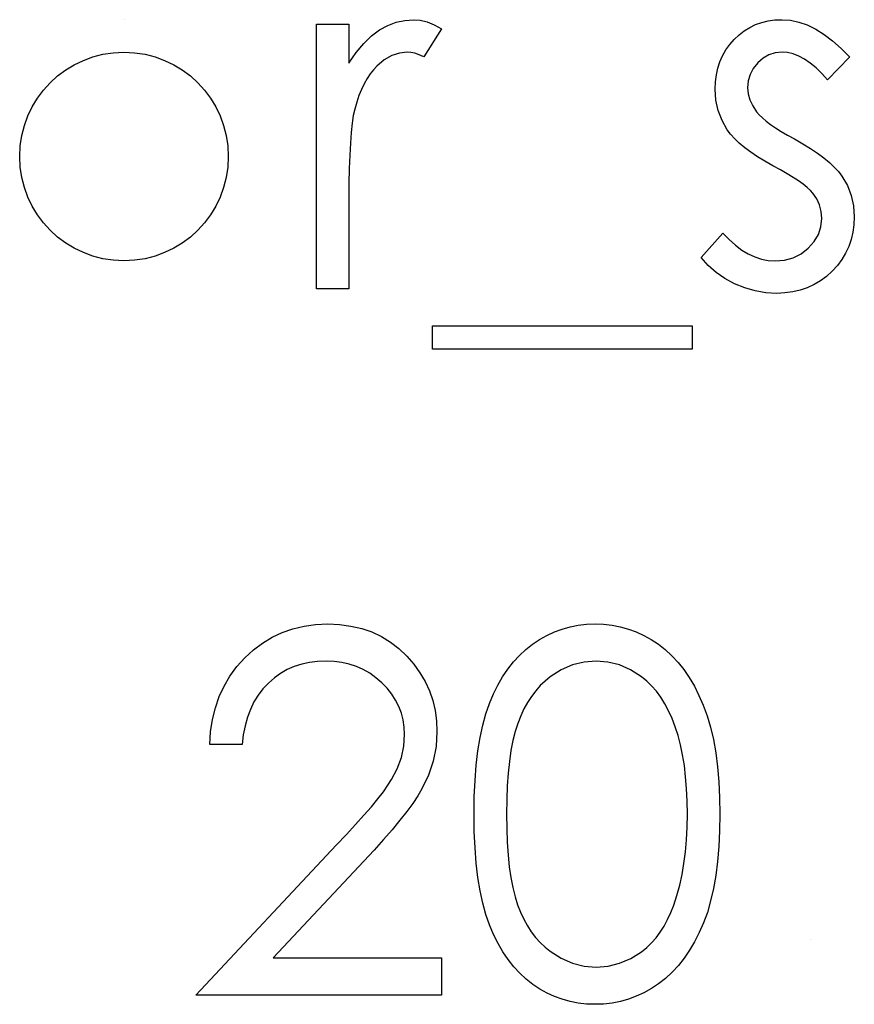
# Model space of a CAD drawing. Header units: inches. Extents: x 1694 to 2505, y -239 to -56.
# Tile 248 of 256: x 1863.348 to 1863.666, y -89.509 to -89.134. Entities that reach past the tile are written whole.
import ezdxf

# ---------------------------------------------------------------- set-up
doc = ezdxf.new("R2010")
doc.units = ezdxf.units.IN
doc.header["$LTSCALE"] = 0.5
doc.header["$MEASUREMENT"] = 0

msp = doc.modelspace()

# ---------------------------------------------------------------- linework, layer by layer
at = {"color": 7, "linetype": 'Continuous'}
for p, q in [((1863.388231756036, -89.13388402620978), (1863.388231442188, -89.13388402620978)), ((1863.461488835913, -89.13565063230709), (1863.473856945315, -89.13565063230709)), ((1863.461490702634, -89.23634717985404), (1863.461490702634, -89.13565063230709)), ((1863.473856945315, -89.13565063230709), (1863.473856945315, -89.15047356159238)), ((1863.488679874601, -89.13609228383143), (1863.491881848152, -89.13485013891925)), ((1863.491881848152, -89.13485013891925), (1863.495111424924, -89.13413245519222)), ((1863.495111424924, -89.13413245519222), (1863.498423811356, -89.13388402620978)), ((1863.498423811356, -89.13388402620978), (1863.500990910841, -89.13410485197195)), ((1863.500990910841, -89.13410485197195), (1863.503640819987, -89.13473972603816)), ((1863.503640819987, -89.13473972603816), (1863.506373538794, -89.13581625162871)), ((1863.506373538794, -89.13581625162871), (1863.509189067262, -89.1373344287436)), ((1863.626585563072, -89.13683757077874), (1863.628793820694, -89.13576104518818)), ((1863.628793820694, -89.13576104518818), (1863.631140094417, -89.13493294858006)), ((1863.631140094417, -89.13493294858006), (1863.633596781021, -89.13435328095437)), ((1863.633596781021, -89.13435328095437), (1863.636163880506, -89.13399443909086)), ((1863.636163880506, -89.13399443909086), (1863.638868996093, -89.13388402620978)), ((1863.638868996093, -89.13388402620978), (1863.642070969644, -89.13410485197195)), ((1863.642070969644, -89.13410485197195), (1863.645272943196, -89.13476732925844)), ((1863.645272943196, -89.13476732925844), (1863.648502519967, -89.13589906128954)), ((1863.648502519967, -89.13589906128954), (1863.651732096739, -89.13747244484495)), ((1863.48252435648, -89.14006714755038), (1863.48556071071, -89.13780368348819)), ((1863.48556071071, -89.13780368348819), (1863.488679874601, -89.13609228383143)), ((1863.509189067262, -89.1373344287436), (1863.502398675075, -89.14804447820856)), ((1863.620623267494, -89.14141970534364), (1863.622500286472, -89.13965309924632)), ((1863.622500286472, -89.13965309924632), (1863.624487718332, -89.13813492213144)), ((1863.624487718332, -89.13813492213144), (1863.626585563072, -89.13683757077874)), ((1863.651732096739, -89.13747244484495), (1863.65493407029, -89.1394874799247)), ((1863.65493407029, -89.1394874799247), (1863.658163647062, -89.14194416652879)), ((1863.476672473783, -89.14638828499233), (1863.479570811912, -89.14291027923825)), ((1863.479570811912, -89.14291027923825), (1863.48252435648, -89.14006714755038)), ((1863.617476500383, -89.14542217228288), (1863.618939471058, -89.14335193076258)), ((1863.618939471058, -89.14335193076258), (1863.620623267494, -89.14141970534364)), ((1863.658163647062, -89.14194416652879), (1863.661420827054, -89.14484250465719)), ((1863.473856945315, -89.15047356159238), (1863.476672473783, -89.14638828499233)), ((1863.493123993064, -89.14658150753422), (1863.490198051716, -89.14757522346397)), ((1863.496077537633, -89.14625026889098), (1863.493123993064, -89.14658150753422)), ((1863.497430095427, -89.14636068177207), (1863.496077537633, -89.14625026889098)), ((1863.498948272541, -89.14669192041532), (1863.497430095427, -89.14636068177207)), ((1863.500604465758, -89.147271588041), (1863.498948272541, -89.14669192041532)), ((1863.616234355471, -89.14760282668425), (1863.617476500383, -89.14542217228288)), ((1863.636274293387, -89.14649869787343), (1863.633872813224, -89.147271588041)), ((1863.638868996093, -89.14625026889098), (1863.636274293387, -89.14649869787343)), ((1863.640994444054, -89.1464158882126), (1863.638868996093, -89.14625026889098)), ((1863.643147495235, -89.14691274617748), (1863.640994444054, -89.1464158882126)), ((1863.645300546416, -89.1477408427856), (1863.643147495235, -89.14691274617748)), ((1863.661420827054, -89.14484250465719), (1863.664650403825, -89.14821009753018)), ((1863.487354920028, -89.14923141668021), (1863.48453939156, -89.15155008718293)), ((1863.490198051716, -89.14757522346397), (1863.487354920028, -89.14923141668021)), ((1863.502398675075, -89.14804447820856), (1863.500604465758, -89.147271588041)), ((1863.614440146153, -89.15232297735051), (1863.615213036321, -89.14989389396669)), ((1863.615213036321, -89.14989389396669), (1863.616234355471, -89.14760282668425)), ((1863.629621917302, -89.15033554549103), (1863.627938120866, -89.15246099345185)), ((1863.631636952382, -89.14854133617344), (1863.629621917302, -89.15033554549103)), ((1863.633872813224, -89.147271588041), (1863.631636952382, -89.14854133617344)), ((1863.647481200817, -89.14890017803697), (1863.645300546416, -89.1477408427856)), ((1863.649634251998, -89.15039075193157), (1863.647481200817, -89.14890017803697)), ((1863.65184250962, -89.15221256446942), (1863.649634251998, -89.15039075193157)), ((1863.664646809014, -89.14821009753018), (1863.656259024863, -89.15684990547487)), ((1863.481917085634, -89.15455883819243), (1863.480757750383, -89.15632544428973)), ((1863.483186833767, -89.15295785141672), (1863.481917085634, -89.15455883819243)), ((1863.48453939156, -89.15155008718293), (1863.483186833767, -89.15295785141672)), ((1863.613860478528, -89.1548624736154), (1863.614440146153, -89.15232297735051)), ((1863.626751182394, -89.15472445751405), (1863.626033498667, -89.15718114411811)), ((1863.627938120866, -89.15246099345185), (1863.626751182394, -89.15472445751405)), ((1863.654050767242, -89.15436561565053), (1863.65184250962, -89.15221256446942)), ((1863.656259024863, -89.15684990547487), (1863.654050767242, -89.15436561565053)), ((1863.479653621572, -89.15828527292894), (1863.478632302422, -89.16043832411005)), ((1863.480757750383, -89.15632544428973), (1863.479653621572, -89.15828527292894)), ((1863.613418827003, -89.16030030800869), (1863.613529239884, -89.15751238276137)), ((1863.613529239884, -89.15751238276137), (1863.613860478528, -89.1548624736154)), ((1863.626033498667, -89.15718114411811), (1863.625785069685, -89.15980345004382)), ((1863.478632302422, -89.16043832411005), (1863.477693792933, -89.16275699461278)), ((1863.613694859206, -89.16455120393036), (1863.613418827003, -89.16030030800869)), ((1863.625785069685, -89.15980345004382), (1863.626005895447, -89.16217732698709)), ((1863.626005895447, -89.16217732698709), (1863.626640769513, -89.16446839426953)), ((1863.476838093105, -89.16526888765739), (1863.476065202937, -89.16794640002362)), ((1863.477693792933, -89.16275699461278), (1863.476838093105, -89.16526888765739)), ((1863.614578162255, -89.16852606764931), (1863.613694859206, -89.16455120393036)), ((1863.626640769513, -89.16446839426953), (1863.627717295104, -89.16673185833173)), ((1863.476065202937, -89.16794640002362), (1863.475540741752, -89.17034788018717)), ((1863.616013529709, -89.17230770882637), (1863.614578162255, -89.16852606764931)), ((1863.627717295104, -89.16673185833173), (1863.629207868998, -89.16894011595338)), ((1863.629207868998, -89.16894011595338), (1863.630173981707, -89.17007184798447)), ((1863.475099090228, -89.17330142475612), (1863.474712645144, -89.17680703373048)), ((1863.475540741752, -89.17034788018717), (1863.475099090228, -89.17330142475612)), ((1863.618028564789, -89.17581331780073), (1863.616013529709, -89.17230770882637)), ((1863.630173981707, -89.17007184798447), (1863.631388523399, -89.17123118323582)), ((1863.631388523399, -89.17123118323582), (1863.632823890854, -89.172473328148)), ((1863.632823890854, -89.172473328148), (1863.63450768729, -89.17374307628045)), ((1863.474712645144, -89.17680703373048), (1863.474409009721, -89.18086470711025)), ((1863.619298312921, -89.17749711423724), (1863.618028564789, -89.17581331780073)), ((1863.63450768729, -89.17374307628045), (1863.636439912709, -89.17506803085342)), ((1863.636439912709, -89.17506803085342), (1863.63859296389, -89.17642058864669)), ((1863.63859296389, -89.17642058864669), (1863.640966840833, -89.17785595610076)), ((1863.474409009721, -89.18086470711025), (1863.474160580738, -89.18544684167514)), ((1863.620844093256, -89.17920851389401), (1863.619298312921, -89.17749711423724)), ((1863.622610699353, -89.18091991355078), (1863.620844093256, -89.17920851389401)), ((1863.624653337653, -89.18263131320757), (1863.622610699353, -89.18091991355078)), ((1863.640966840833, -89.17785595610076), (1863.643589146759, -89.1793189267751)), ((1863.643589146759, -89.1793189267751), (1863.64679112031, -89.18114073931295)), ((1863.626972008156, -89.18434271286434), (1863.624653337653, -89.18263131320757)), ((1863.629511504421, -89.18608171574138), (1863.626972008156, -89.18434271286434)), ((1863.64679112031, -89.18114073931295), (1863.649717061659, -89.18293494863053)), ((1863.649717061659, -89.18293494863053), (1863.652394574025, -89.18472915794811)), ((1863.652394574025, -89.18472915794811), (1863.654796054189, -89.18649576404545)), ((1863.474160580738, -89.18544684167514), (1863.473994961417, -89.19058104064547)), ((1863.632327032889, -89.18782071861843), (1863.629511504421, -89.18608171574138)), ((1863.635390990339, -89.18955972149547), (1863.632327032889, -89.18782071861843)), ((1863.654796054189, -89.18649576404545), (1863.65692150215, -89.18826237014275)), ((1863.65692150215, -89.18826237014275), (1863.658798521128, -89.1900013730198)), ((1863.473994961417, -89.19058104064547), (1863.473884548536, -89.1962673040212)), ((1863.638234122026, -89.1911055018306), (1863.635390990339, -89.18955972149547)), ((1863.640801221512, -89.19256847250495), (1863.638234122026, -89.1911055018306)), ((1863.658798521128, -89.1900013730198), (1863.660399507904, -89.19174037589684)), ((1863.660399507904, -89.19174037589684), (1863.661724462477, -89.19345177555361)), ((1863.643119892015, -89.19394863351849), (1863.640801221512, -89.19256847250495)), ((1863.645162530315, -89.19527358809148), (1863.643119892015, -89.19394863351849)), ((1863.646929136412, -89.19654333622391), (1863.645162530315, -89.19527358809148)), ((1863.661724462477, -89.19345177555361), (1863.663767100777, -89.19701259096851)), ((1863.473884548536, -89.1962673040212), (1863.473856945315, -89.20250563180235)), ((1863.648447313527, -89.19775787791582), (1863.646929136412, -89.19654333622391)), ((1863.649689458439, -89.19888960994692), (1863.648447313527, -89.19775787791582)), ((1863.650655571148, -89.19993853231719), (1863.649689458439, -89.19888960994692)), ((1863.663767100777, -89.19701259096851), (1863.665257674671, -89.20079423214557)), ((1863.473856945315, -89.20250563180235), (1863.473856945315, -89.23634717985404)), ((1863.652146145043, -89.20211918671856), (1863.650655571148, -89.19993853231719)), ((1863.653195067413, -89.20443785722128), (1863.652146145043, -89.20211918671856)), ((1863.665257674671, -89.20079423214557), (1863.6661133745, -89.2047966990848)), ((1863.653829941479, -89.20692214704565), (1863.653195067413, -89.20443785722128)), ((1863.654050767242, -89.20954445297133), (1863.653829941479, -89.20692214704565)), ((1863.6661133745, -89.2047966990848), (1863.666417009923, -89.20901999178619)), ((1863.653719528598, -89.21271882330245), (1863.654050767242, -89.20954445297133)), ((1863.666417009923, -89.20901999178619), (1863.666278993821, -89.21200113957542)), ((1863.652753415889, -89.21564476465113), (1863.653719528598, -89.21271882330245)), ((1863.666278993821, -89.21200113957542), (1863.665892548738, -89.21487187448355)), ((1863.608119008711, -89.2244777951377), (1863.616317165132, -89.21514790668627)), ((1863.616317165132, -89.21514790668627), (1863.618691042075, -89.2176321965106)), ((1863.618691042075, -89.2176321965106), (1863.621092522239, -89.2197852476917)), ((1863.648861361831, -89.2209169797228), (1863.651124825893, -89.21840508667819)), ((1863.651124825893, -89.21840508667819), (1863.652753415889, -89.21564476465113)), ((1863.665230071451, -89.2176321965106), (1863.664319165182, -89.22025450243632)), ((1863.665892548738, -89.21487187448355), (1863.665230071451, -89.2176321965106)), ((1863.621092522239, -89.2197852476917), (1863.623549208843, -89.22160706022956)), ((1863.623549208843, -89.22160706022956), (1863.626005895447, -89.22309763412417)), ((1863.646128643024, -89.22304242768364), (1863.648861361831, -89.2209169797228)), ((1863.664319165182, -89.22025450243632), (1863.66310462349, -89.2227939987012)), ((1863.610796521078, -89.22748654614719), (1863.608119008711, -89.2244777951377)), ((1863.626005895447, -89.22309763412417), (1863.628517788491, -89.22425696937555)), ((1863.628517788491, -89.22425696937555), (1863.631084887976, -89.22508506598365)), ((1863.631084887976, -89.22508506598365), (1863.633651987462, -89.22558192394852)), ((1863.633651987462, -89.22558192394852), (1863.636274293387, -89.22574754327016)), ((1863.636274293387, -89.22574754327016), (1863.639835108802, -89.22544390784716)), ((1863.639835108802, -89.22544390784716), (1863.643119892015, -89.22453300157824)), ((1863.643119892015, -89.22453300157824), (1863.646128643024, -89.22304242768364)), ((1863.661669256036, -89.22519547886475), (1863.659957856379, -89.22748654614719)), ((1863.66310462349, -89.2227939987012), (1863.661669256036, -89.22519547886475)), ((1863.613805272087, -89.23016405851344), (1863.610796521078, -89.22748654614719)), ((1863.65797042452, -89.22966720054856), (1863.655789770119, -89.23165463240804)), ((1863.659957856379, -89.22748654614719), (1863.65797042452, -89.22966720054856)), ((1863.61714526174, -89.23251033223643), (1863.613805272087, -89.23016405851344)), ((1863.620816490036, -89.23449776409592), (1863.61714526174, -89.23251033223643)), ((1863.653498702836, -89.23336603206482), (1863.651069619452, -89.23480139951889)), ((1863.655789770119, -89.23165463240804), (1863.653498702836, -89.23336603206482)), ((1863.473856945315, -89.23634717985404), (1863.461490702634, -89.23634717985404)), ((1863.624708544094, -89.23607114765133), (1863.620816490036, -89.23449776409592)), ((1863.628683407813, -89.23720287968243), (1863.624708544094, -89.23607114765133)), ((1863.632741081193, -89.23789296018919), (1863.628683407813, -89.23720287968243)), ((1863.645797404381, -89.23692684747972), (1863.642954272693, -89.23758932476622)), ((1863.648502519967, -89.23598833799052), (1863.645797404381, -89.23692684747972)), ((1863.651069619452, -89.23480139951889), (1863.648502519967, -89.23598833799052)), ((1863.636909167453, -89.23811378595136), (1863.632741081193, -89.23789296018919)), ((1863.640000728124, -89.23797576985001), (1863.636909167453, -89.23811378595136)), ((1863.642954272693, -89.23758932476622), (1863.640000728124, -89.23797576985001)), ((1863.505652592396, -89.25048002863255), (1863.604585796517, -89.25048002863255)), ((1863.505655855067, -89.25931305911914), (1863.505655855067, -89.25048002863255)), ((1863.604585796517, -89.25048002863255), (1863.604585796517, -89.25931305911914)), ((1863.604585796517, -89.25931305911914), (1863.505655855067, -89.25931305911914)), ((1863.456770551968, -89.36484805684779), (1863.461187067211, -89.36424078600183)), ((1863.461187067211, -89.36424078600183), (1863.465796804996, -89.36404756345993)), ((1863.465796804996, -89.36404756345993), (1863.470323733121, -89.36424078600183)), ((1863.470323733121, -89.36424078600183), (1863.474657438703, -89.36482045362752)), ((1863.558129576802, -89.36512408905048), (1863.561221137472, -89.36451681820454)), ((1863.561221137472, -89.36451681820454), (1863.564367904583, -89.364157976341)), ((1863.564367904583, -89.364157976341), (1863.567625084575, -89.36404756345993)), ((1863.567625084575, -89.36404756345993), (1863.570909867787, -89.364157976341)), ((1863.570909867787, -89.364157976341), (1863.574139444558, -89.36451681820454)), ((1863.574139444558, -89.36451681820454), (1863.577258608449, -89.36512408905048)), ((1863.444652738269, -89.36909895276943), (1863.448489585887, -89.36727714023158)), ((1863.448489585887, -89.36727714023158), (1863.452547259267, -89.36586937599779)), ((1863.452547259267, -89.36586937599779), (1863.456770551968, -89.36484805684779)), ((1863.474657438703, -89.36482045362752), (1863.478742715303, -89.3657589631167)), ((1863.478742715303, -89.3657589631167), (1863.482634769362, -89.36708391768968)), ((1863.482634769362, -89.36708391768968), (1863.486278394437, -89.36882292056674)), ((1863.546536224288, -89.36995465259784), (1863.549324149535, -89.3683812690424)), ((1863.549324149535, -89.3683812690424), (1863.552167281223, -89.36705631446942)), ((1863.552167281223, -89.36705631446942), (1863.555120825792, -89.36597978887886)), ((1863.555120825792, -89.36597978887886), (1863.558129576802, -89.36512408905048)), ((1863.577258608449, -89.36512408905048), (1863.580322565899, -89.36597978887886)), ((1863.580322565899, -89.36597978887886), (1863.583303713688, -89.36705631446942)), ((1863.583303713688, -89.36705631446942), (1863.586202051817, -89.3683812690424)), ((1863.586202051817, -89.3683812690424), (1863.589045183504, -89.36995465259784)), ((1863.437475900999, -89.37392951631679), (1863.440981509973, -89.37130721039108)), ((1863.440981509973, -89.37130721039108), (1863.444652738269, -89.36909895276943)), ((1863.486278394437, -89.36882292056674), (1863.489701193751, -89.37092076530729)), ((1863.489701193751, -89.37092076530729), (1863.492930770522, -89.37337745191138)), ((1863.541236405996, -89.37379150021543), (1863.543831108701, -89.37174886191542)), ((1863.543831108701, -89.37174886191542), (1863.546536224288, -89.36995465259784)), ((1863.589045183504, -89.36995465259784), (1863.591777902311, -89.3717764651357)), ((1863.591777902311, -89.3717764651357), (1863.594400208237, -89.37381910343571)), ((1863.434191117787, -89.37696587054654), (1863.437475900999, -89.37392951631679)), ((1863.492930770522, -89.37337745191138), (1863.495911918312, -89.37624818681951)), ((1863.538807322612, -89.37602736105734), (1863.541236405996, -89.37379150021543)), ((1863.594400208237, -89.37381910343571), (1863.596912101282, -89.37613777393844)), ((1863.431182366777, -89.38030586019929), (1863.434191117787, -89.37696587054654)), ((1863.455887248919, -89.37936735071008), (1863.453071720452, -89.38027825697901)), ((1863.458840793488, -89.3787048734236), (1863.455887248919, -89.37936735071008)), ((1863.461932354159, -89.37831842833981), (1863.458840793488, -89.3787048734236)), ((1863.46516193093, -89.37818041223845), (1863.461932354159, -89.37831842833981)), ((1863.468253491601, -89.37831842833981), (1863.46516193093, -89.37818041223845)), ((1863.47120703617, -89.3787048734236), (1863.468253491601, -89.37831842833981)), ((1863.474022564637, -89.37933974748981), (1863.47120703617, -89.3787048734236)), ((1863.476755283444, -89.38025065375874), (1863.474022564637, -89.37933974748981)), ((1863.495911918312, -89.37624818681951), (1863.498617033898, -89.37936735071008)), ((1863.498617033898, -89.37936735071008), (1863.500935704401, -89.382624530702)), ((1863.534418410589, -89.38121676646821), (1863.53654385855, -89.3785116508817)), ((1863.53654385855, -89.3785116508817), (1863.538807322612, -89.37602736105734)), ((1863.55904048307, -89.37967098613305), (1863.554761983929, -89.38157560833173)), ((1863.563484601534, -89.37856685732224), (1863.55904048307, -89.37967098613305)), ((1863.568039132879, -89.37818041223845), (1863.563484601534, -89.37856685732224)), ((1863.572538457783, -89.37856685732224), (1863.568039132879, -89.37818041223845)), ((1863.576927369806, -89.37967098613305), (1863.572538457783, -89.37856685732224)), ((1863.581178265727, -89.38157560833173), (1863.576927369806, -89.37967098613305)), ((1863.596912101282, -89.37613777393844), (1863.599258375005, -89.37867727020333)), ((1863.599258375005, -89.37867727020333), (1863.601466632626, -89.38143759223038)), ((1863.428560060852, -89.38386667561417), (1863.431182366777, -89.38030586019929)), ((1863.447854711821, -89.38287295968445), (1863.445453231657, -89.38458435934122)), ((1863.450394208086, -89.38143759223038), (1863.447854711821, -89.38287295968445)), ((1863.453071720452, -89.38027825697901), (1863.450394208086, -89.38143759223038)), ((1863.479349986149, -89.38140998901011), (1863.476755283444, -89.38025065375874)), ((1863.481806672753, -89.3828177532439), (1863.479349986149, -89.38140998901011)), ((1863.484152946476, -89.38450154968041), (1863.481806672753, -89.3828177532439)), ((1863.500935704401, -89.382624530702), (1863.50292313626, -89.38601972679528)), ((1863.53243097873, -89.38417031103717), (1863.534418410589, -89.38121676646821)), ((1863.554761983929, -89.38157560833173), (1863.550593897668, -89.38419791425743)), ((1863.585346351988, -89.38419791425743), (1863.581178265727, -89.38157560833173)), ((1863.601466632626, -89.38143759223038), (1863.603536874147, -89.38447394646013)), ((1863.42632420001, -89.38767592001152), (1863.428560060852, -89.38386667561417)), ((1863.443189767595, -89.38654418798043), (1863.441119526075, -89.3887248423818)), ((1863.445453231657, -89.38458435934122), (1863.443189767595, -89.38654418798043)), ((1863.486388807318, -89.38643377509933), (1863.484152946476, -89.38450154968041)), ((1863.488431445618, -89.38855922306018), (1863.486388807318, -89.38643377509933)), ((1863.50292313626, -89.38601972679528), (1863.504551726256, -89.38952533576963)), ((1863.530581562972, -89.387317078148), (1863.53243097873, -89.38417031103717)), ((1863.548606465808, -89.38577129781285), (1863.54675705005, -89.38753790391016)), ((1863.550593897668, -89.38419791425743), (1863.548606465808, -89.38577129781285)), ((1863.587333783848, -89.38579890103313), (1863.585346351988, -89.38419791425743)), ((1863.589210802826, -89.38762071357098), (1863.587333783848, -89.38579890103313)), ((1863.603536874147, -89.38447394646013), (1863.605469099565, -89.38773112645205)), ((1863.424474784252, -89.39167838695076), (1863.42632420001, -89.38767592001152)), ((1863.441119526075, -89.3887248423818), (1863.439297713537, -89.39112632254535)), ((1863.490170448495, -89.39076748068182), (1863.488431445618, -89.38855922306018)), ((1863.49166102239, -89.39305854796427), (1863.490170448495, -89.39076748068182)), ((1863.504551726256, -89.38952533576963), (1863.505793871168, -89.39319656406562)), ((1863.52737958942, -89.39432829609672), (1863.528897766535, -89.39071227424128)), ((1863.528897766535, -89.39071227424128), (1863.530581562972, -89.387317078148)), ((1863.545018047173, -89.38949773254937), (1863.543417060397, -89.39162318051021)), ((1863.54675705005, -89.38753790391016), (1863.545018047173, -89.38949773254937)), ((1863.591005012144, -89.38966335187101), (1863.589210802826, -89.38762071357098)), ((1863.59266120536, -89.39192681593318), (1863.591005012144, -89.38966335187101)), ((1863.605469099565, -89.38773112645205), (1863.607235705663, -89.39123673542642)), ((1863.422984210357, -89.3959292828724), (1863.424474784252, -89.39167838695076)), ((1863.437696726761, -89.39374862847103), (1863.436316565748, -89.39656415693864)), ((1863.439297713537, -89.39112632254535), (1863.437696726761, -89.39374862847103)), ((1863.492903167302, -89.39548763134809), (1863.49166102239, -89.39305854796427)), ((1863.505793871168, -89.39319656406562), (1863.506704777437, -89.39700580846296)), ((1863.526027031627, -89.39824795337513), (1863.52737958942, -89.39432829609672)), ((1863.541926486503, -89.39391424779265), (1863.540546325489, -89.39639853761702)), ((1863.543417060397, -89.39162318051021), (1863.541926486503, -89.39391424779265)), ((1863.594206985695, -89.39441110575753), (1863.59266120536, -89.39192681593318)), ((1863.595642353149, -89.39711622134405), (1863.594206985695, -89.39441110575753)), ((1863.607235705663, -89.39123673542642), (1863.608891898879, -89.39499077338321)), ((1863.421907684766, -89.40037340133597), (1863.422984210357, -89.3959292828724)), ((1863.436316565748, -89.39656415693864), (1863.435184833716, -89.39960051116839)), ((1863.493841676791, -89.3979995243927), (1863.492903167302, -89.39548763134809)), ((1863.494504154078, -89.40059422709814), (1863.493841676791, -89.3979995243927)), ((1863.506704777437, -89.39700580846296), (1863.507229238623, -89.40092546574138)), ((1863.524840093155, -89.40255405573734), (1863.526027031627, -89.39824795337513)), ((1863.540546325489, -89.39639853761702), (1863.539304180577, -89.39904844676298)), ((1863.596967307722, -89.40001455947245), (1863.595642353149, -89.39711622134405)), ((1863.608891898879, -89.39499077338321), (1863.610354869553, -89.3990208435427)), ((1863.421190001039, -89.40506594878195), (1863.421907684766, -89.40037340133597)), ((1863.435184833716, -89.39960051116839), (1863.434301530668, -89.4028576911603)), ((1863.494918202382, -89.40329934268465), (1863.494504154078, -89.40059422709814)), ((1863.507229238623, -89.40092546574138), (1863.507422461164, -89.40501074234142)), ((1863.538172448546, -89.40189157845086), (1863.537178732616, -89.40498313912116)), ((1863.539304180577, -89.39904844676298), (1863.538172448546, -89.40189157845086)), ((1863.598181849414, -89.4031613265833), (1863.596967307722, -89.40001455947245)), ((1863.610354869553, -89.3990208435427), (1863.611652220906, -89.40338215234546)), ((1863.420858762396, -89.40997932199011), (1863.421190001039, -89.40506594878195)), ((1863.434301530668, -89.4028576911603), (1863.433639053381, -89.40630809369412)), ((1863.495056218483, -89.40611487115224), (1863.494918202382, -89.40329934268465)), ((1863.507422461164, -89.40501074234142), (1863.507063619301, -89.41075221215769)), ((1863.523818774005, -89.40724660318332), (1863.524840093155, -89.40255405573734)), ((1863.537178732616, -89.40498313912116), (1863.536323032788, -89.40843354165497)), ((1863.599258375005, -89.40652891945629), (1863.598181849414, -89.4031613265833)), ((1863.611652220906, -89.40338215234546), (1863.612728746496, -89.40807469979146)), ((1863.433639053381, -89.40630809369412), (1863.433225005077, -89.40997932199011)), ((1863.49475258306, -89.41058659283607), (1863.495056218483, -89.40611487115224)), ((1863.523018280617, -89.41232559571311), (1863.523818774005, -89.40724660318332)), ((1863.536323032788, -89.40843354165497), (1863.53557774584, -89.41221518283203)), ((1863.600224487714, -89.41011733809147), (1863.599258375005, -89.40652891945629)), ((1863.612728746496, -89.40807469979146), (1863.613612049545, -89.41309848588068)), ((1863.433221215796, -89.40997932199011), (1863.420858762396, -89.40997932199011)), ((1863.493841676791, -89.41492029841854), (1863.49475258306, -89.41058659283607)), ((1863.507063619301, -89.41075221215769), (1863.50598709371, -89.41630045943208)), ((1863.522383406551, -89.41779103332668), (1863.523018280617, -89.41232559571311)), ((1863.53557774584, -89.41221518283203), (1863.534998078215, -89.41638326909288)), ((1863.600997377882, -89.41392658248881), (1863.600224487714, -89.41011733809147)), ((1863.613612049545, -89.41309848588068), (1863.614302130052, -89.41845351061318)), ((1863.492295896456, -89.41917119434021), (1863.493841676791, -89.41492029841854)), ((1863.50598709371, -89.41630045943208), (1863.504220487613, -89.42165548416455)), ((1863.534998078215, -89.41638326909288), (1863.53452882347, -89.42088259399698)), ((1863.601659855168, -89.41798425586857), (1863.600997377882, -89.41392658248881)), ((1863.490142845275, -89.42331167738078), (1863.492295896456, -89.41917119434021)), ((1863.521914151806, -89.4236705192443), (1863.522383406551, -89.41779103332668)), ((1863.53452882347, -89.42088259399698), (1863.534197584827, -89.42571315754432)), ((1863.602156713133, -89.42226275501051), (1863.601659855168, -89.41798425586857)), ((1863.614302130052, -89.41845351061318), (1863.614798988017, -89.42416737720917)), ((1863.488735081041, -89.42549233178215), (1863.490142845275, -89.42331167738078)), ((1863.504220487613, -89.42165548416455), (1863.501708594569, -89.42684488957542)), ((1863.521638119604, -89.42990884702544), (1863.521914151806, -89.4236705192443)), ((1863.602543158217, -89.4267620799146), (1863.602156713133, -89.42226275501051)), ((1863.614798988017, -89.42416737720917), (1863.61507502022, -89.43018487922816)), ((1863.484870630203, -89.43065413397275), (1863.486996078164, -89.42794901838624)), ((1863.486996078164, -89.42794901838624), (1863.488735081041, -89.42549233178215)), ((1863.501708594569, -89.42684488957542), (1863.500107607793, -89.4294947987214)), ((1863.534197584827, -89.42571315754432), (1863.533976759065, -89.43093016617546)), ((1863.602736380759, -89.43150983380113), (1863.602543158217, -89.4267620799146)), ((1863.482413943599, -89.43366288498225), (1863.484870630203, -89.43065413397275)), ((1863.500107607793, -89.4294947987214), (1863.498175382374, -89.4323931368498)), ((1863.521553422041, -89.43653361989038), (1863.521638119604, -89.42990884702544)), ((1863.533976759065, -89.43093016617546), (1863.533921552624, -89.43647841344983)), ((1863.602819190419, -89.43647841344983), (1863.602736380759, -89.43150983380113)), ((1863.61507502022, -89.43018487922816), (1863.615185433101, -89.43653361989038)), ((1863.479598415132, -89.43692006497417), (1863.482413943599, -89.43366288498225)), ((1863.495911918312, -89.43551230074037), (1863.493317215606, -89.43882468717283)), ((1863.498175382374, -89.4323931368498), (1863.495911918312, -89.43551230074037)), ((1863.476424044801, -89.4404532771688), (1863.479598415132, -89.43692006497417)), ((1863.493317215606, -89.43882468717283), (1863.490363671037, -89.44241310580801)), ((1863.521638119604, -89.44310318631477), (1863.521555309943, -89.43653361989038)), ((1863.533920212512, -89.43647841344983), (1863.533976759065, -89.44199905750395)), ((1863.602736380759, -89.44144699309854), (1863.602819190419, -89.43647841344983)), ((1863.615185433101, -89.43653361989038), (1863.61507502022, -89.44285475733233)), ((1863.472890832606, -89.44426252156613), (1863.476424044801, -89.4404532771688)), ((1863.490363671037, -89.44241310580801), (1863.487106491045, -89.44619474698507)), ((1863.521914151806, -89.44931391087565), (1863.521638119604, -89.44310318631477)), ((1863.533976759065, -89.44199905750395), (1863.534197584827, -89.44718846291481)), ((1863.602487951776, -89.44624995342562), (1863.602736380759, -89.44144699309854)), ((1863.61507502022, -89.44285475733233), (1863.614798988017, -89.44884465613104)), ((1863.468998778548, -89.44834779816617), (1863.472890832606, -89.44426252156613)), ((1863.487106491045, -89.44619474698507), (1863.48349046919, -89.4501972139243)), ((1863.534197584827, -89.44718846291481), (1863.53452882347, -89.45204662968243)), ((1863.602073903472, -89.45085969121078), (1863.602487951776, -89.44624995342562)), ((1863.415558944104, -89.50537605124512), (1863.468998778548, -89.44834779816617)), ((1863.48349046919, -89.4501972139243), (1863.479543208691, -89.45444810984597)), ((1863.522383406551, -89.455165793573), (1863.521914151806, -89.44931391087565)), ((1863.601521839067, -89.45527620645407), (1863.602073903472, -89.45085969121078)), ((1863.614798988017, -89.44884465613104), (1863.614302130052, -89.45453091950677)), ((1863.479543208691, -89.45444810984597), (1863.445066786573, -89.49124320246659)), ((1863.53452882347, -89.45204662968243), (1863.534970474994, -89.45651835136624)), ((1863.614302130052, -89.45453091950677), (1863.613639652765, -89.45985834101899)), ((1863.523045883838, -89.4606036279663), (1863.522383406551, -89.455165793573)), ((1863.534970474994, -89.45651835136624), (1863.53557774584, -89.46065883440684)), ((1863.600776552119, -89.45949949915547), (1863.601521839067, -89.45527620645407)), ((1863.523873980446, -89.46568262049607), (1863.523045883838, -89.4606036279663)), ((1863.53557774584, -89.46065883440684), (1863.536295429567, -89.46446807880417)), ((1863.599893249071, -89.46355717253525), (1863.600776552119, -89.45949949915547)), ((1863.613639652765, -89.45985834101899), (1863.612756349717, -89.46485452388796)), ((1863.524867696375, -89.47040277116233), (1863.523873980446, -89.46568262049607)), ((1863.536295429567, -89.46446807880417), (1863.537151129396, -89.46791848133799)), ((1863.59881672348, -89.46742162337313), (1863.599893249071, -89.46355717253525)), ((1863.612756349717, -89.46485452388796), (1863.611679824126, -89.46951946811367)), ((1863.537151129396, -89.46791848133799), (1863.538144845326, -89.47101004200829)), ((1863.597602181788, -89.47112045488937), (1863.59881672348, -89.46742162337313)), ((1863.611679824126, -89.46951946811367), (1863.610437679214, -89.47388077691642)), ((1863.526082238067, -89.47473647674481), (1863.524867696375, -89.47040277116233)), ((1863.538144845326, -89.47101004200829), (1863.539276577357, -89.47385317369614)), ((1863.596498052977, -89.47399118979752), (1863.597602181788, -89.47112045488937)), ((1863.527462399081, -89.4786837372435), (1863.526082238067, -89.47473647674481)), ((1863.539276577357, -89.47385317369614), (1863.540518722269, -89.47650308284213)), ((1863.540518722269, -89.47650308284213), (1863.541871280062, -89.47898737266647)), ((1863.593930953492, -89.47918059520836), (1863.595283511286, -89.47666870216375)), ((1863.595283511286, -89.47666870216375), (1863.596498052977, -89.47399118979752)), ((1863.610437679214, -89.47388077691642), (1863.60897470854, -89.47788324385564)), ((1863.529008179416, -89.48232736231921), (1863.527462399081, -89.4786837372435)), ((1863.541871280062, -89.47898737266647), (1863.543361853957, -89.48127843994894)), ((1863.592467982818, -89.48147166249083), (1863.593930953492, -89.47918059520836)), ((1863.60897470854, -89.47788324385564), (1863.607346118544, -89.48160967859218)), ((1863.530719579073, -89.48575016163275), (1863.529008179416, -89.48232736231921)), ((1863.543361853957, -89.48127843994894), (1863.544990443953, -89.48340388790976)), ((1863.544990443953, -89.48340388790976), (1863.54672944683, -89.48536371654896)), ((1863.589155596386, -89.48555693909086), (1863.590866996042, -89.48359711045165)), ((1863.590866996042, -89.48359711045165), (1863.592467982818, -89.48147166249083)), ((1863.607346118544, -89.48160967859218), (1863.605579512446, -89.48508768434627)), ((1863.532568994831, -89.48892453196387), (1863.530719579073, -89.48575016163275)), ((1863.54672944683, -89.48536371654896), (1863.548606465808, -89.4871303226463)), ((1863.548606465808, -89.4871303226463), (1863.550593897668, -89.48873130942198)), ((1863.585373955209, -89.48886932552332), (1863.587333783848, -89.48729594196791)), ((1863.587333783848, -89.48729594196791), (1863.589155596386, -89.48555693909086)), ((1863.603674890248, -89.48834486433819), (1863.601604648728, -89.49138121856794)), ((1863.605579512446, -89.48508768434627), (1863.603674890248, -89.48834486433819)), ((1863.445066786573, -89.49124320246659), (1863.509189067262, -89.49124320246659)), ((1863.509189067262, -89.49124320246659), (1863.509189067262, -89.50537605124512)), ((1863.53455642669, -89.49185047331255), (1863.532568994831, -89.48892453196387)), ((1863.536681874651, -89.49458319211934), (1863.53455642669, -89.49185047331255)), ((1863.550593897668, -89.48873130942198), (1863.554789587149, -89.49138121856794)), ((1863.554789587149, -89.49138121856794), (1863.559095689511, -89.49325823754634)), ((1863.577010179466, -89.49328584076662), (1863.581261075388, -89.49146402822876)), ((1863.581261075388, -89.49146402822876), (1863.585373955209, -89.48886932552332)), ((1863.601604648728, -89.49138121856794), (1863.599396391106, -89.49416914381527)), ((1863.538945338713, -89.49706748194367), (1863.536681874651, -89.49458319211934)), ((1863.559095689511, -89.49325823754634), (1863.563512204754, -89.49438996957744)), ((1863.563512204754, -89.49438996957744), (1863.568039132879, -89.49477641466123)), ((1863.568039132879, -89.49477641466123), (1863.572593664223, -89.49441757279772)), ((1863.572593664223, -89.49441757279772), (1863.577010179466, -89.49328584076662)), ((1863.599396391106, -89.49416914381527), (1863.597022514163, -89.49670864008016)), ((1863.541374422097, -89.4993033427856), (1863.538945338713, -89.49706748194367)), ((1863.543941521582, -89.50131837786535), (1863.541374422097, -89.4993033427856)), ((1863.594510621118, -89.49902731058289), (1863.591860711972, -89.50109755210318)), ((1863.597022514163, -89.49670864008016), (1863.594510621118, -89.49902731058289)), ((1863.546619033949, -89.50308498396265), (1863.543941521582, -89.50131837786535)), ((1863.549379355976, -89.50463076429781), (1863.546619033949, -89.50308498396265)), ((1863.589100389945, -89.50291936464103), (1863.586257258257, -89.50452035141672)), ((1863.591860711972, -89.50109755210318), (1863.589100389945, -89.50291936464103)), ((1863.509189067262, -89.50537605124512), (1863.415558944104, -89.50537605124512)), ((1863.552222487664, -89.5059557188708), (1863.549379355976, -89.50463076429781)), ((1863.555148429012, -89.50700464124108), (1863.552222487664, -89.5059557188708)), ((1863.558129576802, -89.50783273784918), (1863.555148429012, -89.50700464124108)), ((1863.580350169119, -89.50694943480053), (1863.577286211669, -89.50780513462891)), ((1863.583331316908, -89.50584530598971), (1863.580350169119, -89.50694943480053)), ((1863.586257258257, -89.50452035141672), (1863.583331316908, -89.50584530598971)), ((1863.561221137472, -89.50844000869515), (1863.558129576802, -89.50783273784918)), ((1863.564367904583, -89.50879885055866), (1863.561221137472, -89.50844000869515)), ((1863.567625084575, -89.50890926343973), (1863.564367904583, -89.50879885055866)), ((1863.570909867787, -89.50879885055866), (1863.567625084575, -89.50890926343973)), ((1863.574139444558, -89.50841240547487), (1863.570909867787, -89.50879885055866)), ((1863.577286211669, -89.50780513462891), (1863.574139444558, -89.50841240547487))]:
    msp.add_line(p, q, dxfattribs=at)
for centre, radius, start, end in [((1863.38817583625, -89.18599109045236), 0.03974082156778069, 90.00102854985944, 89.99897154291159), ((1863.649633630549, -89.49565971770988), 0.01148293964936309, 89.99689918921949, 90.0031007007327)]:
    msp.add_arc(centre, radius, start, end, dxfattribs=at)

doc.saveas('drawing.dxf')
